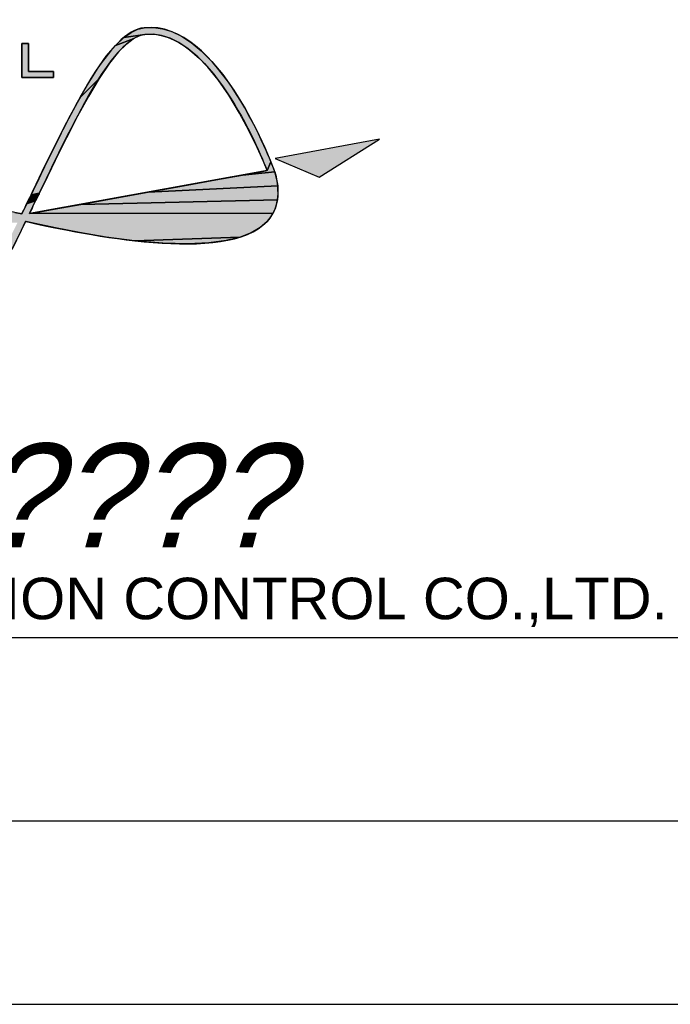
# Model space of a CAD drawing. Header units: millimetres. Extents: x 0 to 420, y 0 to 297.
# Tile 31 of 45: x 323 to 341, y 0 to 27. Entities that reach past the tile are written whole.
import ezdxf

# ---------------------------------------------------------------- set-up
doc = ezdxf.new("R2010")
doc.units = ezdxf.units.MM
doc.header["$LTSCALE"] = 23.1
doc.layers.get('0').update_dxf_attribs({"linetype": 'CONTINUOUS'})
doc.styles.add('TEXTSTYLE_7', font='txt')
doc.styles.add('TEXTSTYLE_8', font='arial.ttf')

# ---------------------------------------------------------------- blocks, each defined once
blk = doc.blocks.new('LOGO_PHASE_NINGBO_BL1', base_point=(320.75, 22.5))
at = {"linetype": 'CONTINUOUS'}
for points in [[(326.676, 26.634), (326.926, 26.599), (327.179, 26.522), (327.438, 26.399), (327.706, 26.226), (327.983, 25.998), (328.27, 25.709), (328.566, 25.353), (328.869, 24.925), (329.175, 24.427), (329.475, 23.866), (329.715, 23.36), (329.882, 22.968), (329.777, 22.733), (329.674, 22.985), (329.508, 23.363), (329.282, 23.83), (329.028, 24.302), (328.731, 24.79), (328.439, 25.208), (328.156, 25.556), (327.884, 25.837), (327.623, 26.057), (327.373, 26.223), (327.132, 26.341), (326.9, 26.416), (326.672, 26.45), (326.446, 26.445), (325.866, 26.358), (326.067, 26.501), (326.252, 26.588), (326.426, 26.628)], [(325.939, 26.183), (325.726, 25.968), (325.479, 25.662), (325.195, 25.243), (324.676, 24.73), (324.978, 25.244), (325.105, 25.444), (325.392, 25.85), (325.643, 26.147), (326.127, 26.324)], [(326.294, 26.408), (326.127, 26.324), (325.643, 26.147), (325.866, 26.358), (326.446, 26.445)], [(323.089, 26.203), (323.272, 26.203), (323.272, 25.434), (323.952, 25.434), (323.952, 25.273), (323.089, 25.273)], [(324.903, 24.757), (324.606, 24.215), (324.304, 23.629), (323.997, 23.009), (323.686, 22.366), (323.565, 22.115), (323.342, 22.076), (323.372, 22.138), (323.392, 22.179), (323.399, 22.194), (323.73, 22.881), (324.053, 23.538), (324.368, 24.158), (324.676, 24.73), (325.195, 25.243)], [(329.972, 22.738), (329.987, 22.698), (329.103, 22.61), (329.596, 22.7), (329.777, 22.733), (329.882, 22.968)], [(330.011, 22.611), (330.044, 22.458), (330.065, 22.315), (326.537, 22.146), (327.496, 22.32), (328.377, 22.479), (329.103, 22.61), (329.987, 22.698)], [(330.073, 22.181), (330.071, 22.055), (330.059, 21.936), (324.697, 21.813), (325.578, 21.972), (326.537, 22.146), (330.065, 22.315)], [(323.524, 22.029), (323.496, 21.971), (323.464, 21.905), (323.221, 21.826), (323.264, 21.914), (323.305, 22), (323.545, 22.074)], [(323.56, 22.104), (323.545, 22.074), (323.305, 22), (323.342, 22.076), (323.565, 22.115)], [(323.429, 21.833), (323.393, 21.759), (323.358, 21.686), (323.326, 21.619), (323.297, 21.559), (329.937, 21.57), (329.909, 21.523), (329.848, 21.433), (329.776, 21.347), (329.588, 21.183), (329.346, 21.04), (329.04, 20.919), (326.158, 20.819), (325.388, 20.922), (324.659, 21.045), (324.003, 21.172), (323.45, 21.288), (323.289, 21.323), (323.288, 21.323), (323.284, 21.324), (323.277, 21.326), (323.268, 21.328), (323.258, 21.33), (323.246, 21.332), (323.233, 21.335), (323.22, 21.338), (323.206, 21.341), (323.193, 21.344), (322.822, 20.592), (322.446, 19.858), (321.761, 18.996), (322.338, 20.048), (322.973, 21.314), (315.953, 21.34), (315.988, 21.392), (316.027, 21.443), (322.898, 21.594), (323.09, 21.554), (323.111, 21.598), (323.142, 21.662), (323.18, 21.74), (323.221, 21.826), (323.464, 21.905)], [(330.036, 21.824), (330.004, 21.718), (329.961, 21.618), (329.937, 21.57), (323.297, 21.559), (323.478, 21.592), (323.971, 21.681), (324.697, 21.813), (330.059, 21.936)], [(328.658, 20.824), (328.189, 20.76), (327.619, 20.733), (326.937, 20.752), (326.158, 20.819), (329.04, 20.919)]]:
    blk.add_hatch(color=7, dxfattribs=at).paths.add_polyline_path(points)
at = {"color": 7, "linetype": 'CONTINUOUS'}
for p, q in [((323.089, 26.203), (323.272, 26.203)), ((323.089, 25.273), (323.089, 26.203)), ((323.089, 26.203), (323.089, 25.273)), ((323.272, 26.203), (323.089, 26.203)), ((323.272, 26.203), (323.272, 25.434)), ((323.272, 25.434), (323.272, 26.203)), ((323.952, 25.273), (323.089, 25.273)), ((323.089, 25.273), (323.952, 25.273)), ((323.272, 25.434), (323.952, 25.434)), ((323.952, 25.434), (323.272, 25.434)), ((323.952, 25.434), (323.952, 25.273)), ((323.952, 25.273), (323.952, 25.434)), ((332.842, 23.59), (329.995, 23.059)), ((332.842, 23.59), (329.995, 23.059)), ((331.2, 22.553), (332.842, 23.59)), ((331.2, 22.553), (332.842, 23.59)), ((329.995, 23.059), (331.2, 22.553)), ((329.995, 23.059), (331.2, 22.553)), ((329.777, 22.733), (323.297, 21.559)), ((329.777, 22.733), (323.297, 21.559)), ((329.986, 22.701), (329.985, 22.704)), ((329.987, 22.698), (329.986, 22.701)), ((323.399, 22.194), (323.09, 21.554)), ((323.297, 21.559), (323.565, 22.115)), ((323.297, 21.559), (323.565, 22.115)), ((323.193, 21.344), (323.289, 21.323))]:
    blk.add_line(p, q, dxfattribs=at)
for points in [[(326.676, 26.634), (326.926, 26.599), (327.179, 26.522), (327.438, 26.399), (327.706, 26.226), (327.983, 25.998), (328.27, 25.709), (328.566, 25.353), (328.869, 24.925), (329.175, 24.427), (329.475, 23.866), (329.715, 23.36), (329.882, 22.968), (329.777, 22.733), (329.674, 22.985), (329.508, 23.363), (329.282, 23.83), (329.028, 24.302), (328.731, 24.79), (328.439, 25.208), (328.156, 25.556), (327.884, 25.837), (327.623, 26.057), (327.373, 26.223), (327.132, 26.341), (326.9, 26.416), (326.672, 26.45), (326.446, 26.445), (325.866, 26.358), (326.067, 26.501), (326.252, 26.588), (326.426, 26.628), (326.676, 26.634)], [(325.939, 26.183), (325.726, 25.968), (325.479, 25.662), (325.195, 25.243), (324.676, 24.73), (324.978, 25.244), (325.105, 25.444), (325.392, 25.85), (325.643, 26.147), (326.127, 26.324), (325.939, 26.183)], [(326.294, 26.408), (326.127, 26.324), (325.643, 26.147), (325.866, 26.358), (326.446, 26.445), (326.294, 26.408)], [(323.089, 26.203), (323.272, 26.203), (323.272, 25.434), (323.952, 25.434), (323.952, 25.273), (323.089, 25.273), (323.089, 26.203)], [(324.903, 24.757), (324.606, 24.215), (324.304, 23.629), (323.997, 23.009), (323.686, 22.366), (323.565, 22.115), (323.342, 22.076), (323.372, 22.138), (323.392, 22.179), (323.399, 22.194), (323.73, 22.881), (324.053, 23.538), (324.368, 24.158), (324.676, 24.73), (325.195, 25.243), (324.903, 24.757)], [(329.972, 22.738), (329.987, 22.698), (329.103, 22.61), (329.596, 22.7), (329.777, 22.733), (329.882, 22.968), (329.972, 22.738)], [(330.011, 22.611), (330.044, 22.458), (330.065, 22.315), (326.537, 22.146), (327.496, 22.32), (328.377, 22.479), (329.103, 22.61), (329.987, 22.698), (330.011, 22.611)], [(330.073, 22.181), (330.071, 22.055), (330.059, 21.936), (324.697, 21.813), (325.578, 21.972), (326.537, 22.146), (330.065, 22.315), (330.073, 22.181)], [(323.524, 22.029), (323.496, 21.971), (323.464, 21.905), (323.221, 21.826), (323.264, 21.914), (323.305, 22), (323.545, 22.074), (323.524, 22.029)], [(323.56, 22.104), (323.545, 22.074), (323.305, 22), (323.342, 22.076), (323.565, 22.115), (323.56, 22.104)], [(323.429, 21.833), (323.393, 21.759), (323.358, 21.686), (323.326, 21.619), (323.297, 21.559), (329.937, 21.57), (329.909, 21.523), (329.848, 21.433), (329.776, 21.347), (329.588, 21.183), (329.346, 21.04), (329.04, 20.919), (326.158, 20.819), (325.388, 20.922), (324.659, 21.045), (324.003, 21.172), (323.45, 21.288), (323.289, 21.323), (323.288, 21.323), (323.284, 21.324), (323.277, 21.326), (323.268, 21.328), (323.258, 21.33), (323.246, 21.332), (323.233, 21.335), (323.22, 21.338), (323.206, 21.341), (323.193, 21.344), (322.822, 20.592)], [(322.898, 21.594), (323.09, 21.554), (323.111, 21.598), (323.142, 21.662), (323.18, 21.74), (323.221, 21.826), (323.464, 21.905), (323.429, 21.833)], [(330.036, 21.824), (330.004, 21.718), (329.961, 21.618), (329.937, 21.57), (323.297, 21.559), (323.478, 21.592), (323.971, 21.681), (324.697, 21.813), (330.059, 21.936), (330.036, 21.824)], [(328.658, 20.824), (328.189, 20.76), (327.619, 20.733), (326.937, 20.752), (326.158, 20.819), (329.04, 20.919), (328.658, 20.824)]]:
    blk.add_lwpolyline(points, dxfattribs=at)
for points in [[(329.985, 22.704), (329.923, 22.873), (328.453, 26.848), (326.426, 26.628)], [(326.426, 26.628), (325.482, 26.526), (324.517, 24.518), (323.399, 22.194)], [(326.446, 26.445), (328.171, 26.632), (329.546, 23.323), (329.777, 22.733)], [(326.446, 26.445), (328.171, 26.632), (329.546, 23.323), (329.777, 22.733)], [(323.565, 22.115), (324.613, 24.295), (325.604, 26.354), (326.446, 26.445)], [(323.565, 22.115), (324.613, 24.295), (325.604, 26.354), (326.446, 26.445)], [(323.09, 21.554), (321.607, 21.868), (317.064, 22.706), (316.027, 21.443)], [(329.776, 21.347), (330.082, 21.676), (330.153, 22.13), (329.987, 22.698)], [(319.206, 16.325), (320.65, 16.372), (321.967, 18.821), (323.193, 21.344)], [(323.289, 21.323), (324.76, 21.005), (328.668, 20.159), (329.776, 21.347)]]:
    blk.add_open_spline(points, degree=3, dxfattribs=at)
blk.add_solid([(329.995, 23.059), (332.842, 23.59), (331.2, 22.553)], dxfattribs=at)
at = {"color": 2, "linetype": 'CONTINUOUS', "style": 'TEXTSTYLE_7', "oblique": 15}
blk.add_text('??????????????', height=2.82952, dxfattribs=at).set_placement((300.861, 12.461))
at = {"color": 2, "linetype": 'CONTINUOUS', "style": 'TEXTSTYLE_8'}
blk.add_text('NINGBO PHASE MOTION CONTROL CO.,LTD.', height=1.13181, dxfattribs=at).set_placement((306.617, 10.5))

msp = doc.modelspace()

# ---------------------------------------------------------------- linework, layer by layer
at = {"color": 7, "linetype": 'CONTINUOUS'}
msp.add_line((25, 10), (410, 10), dxfattribs=at)
at = {"color": 2, "linetype": 'CONTINUOUS'}
for p, q in [((235, 9.99989), (410, 9.99989)), ((20, 5), (415, 5)), ((237.25, 0), (420, 0))]:
    msp.add_line(p, q, dxfattribs=at)

# ---------------------------------------------------------------- block references
msp.add_blockref('LOGO_PHASE_NINGBO_BL1', (320.75, 22.49989), dxfattribs=at)

doc.saveas('drawing.dxf')
